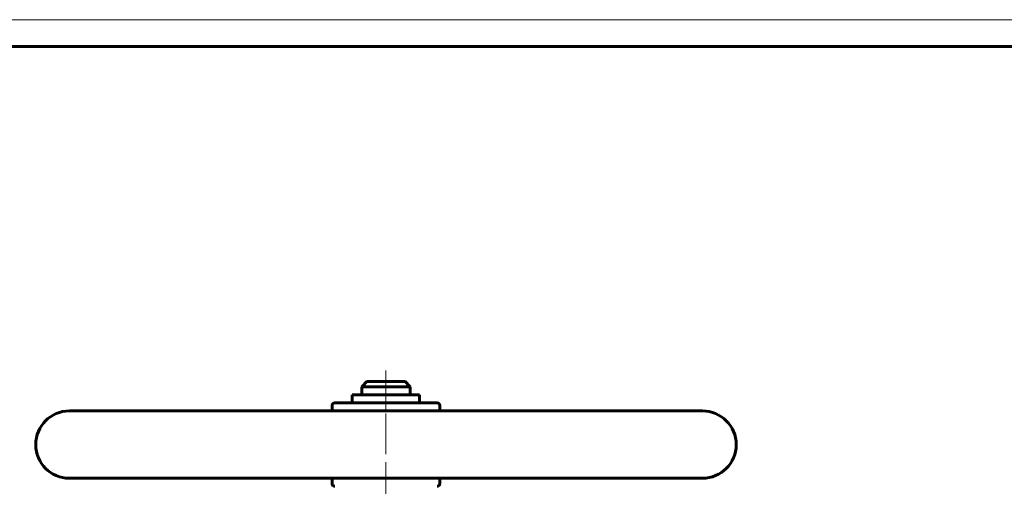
# Model space of a CAD drawing. Header units: millimetres. Extents: x 0 to 594, y 0 to 420.
# Tile 5 of 8: x 114 to 297, y 333 to 420. Entities that reach past the tile are written whole.
import ezdxf

# ---------------------------------------------------------------- set-up
doc = ezdxf.new("R2010")
doc.units = ezdxf.units.MM
for name, pattern in [('K5LT_AXLED', [12, 7.5, -1.5, 1.5, -1.5]), ('K5LT_BASIC', [0]), ('K5LT_THIN', [0])]:
    doc.linetypes.add(name, pattern=pattern)
doc.layers.add('Системный слой (1)', color=7, linetype='Continuous', true_color=0x6c6c6c)

# ---------------------------------------------------------------- blocks, each defined once
blk = doc.blocks.new('U5')
at = {"layer": 'Системный слой (1)', "color": 143, "linetype": 'K5LT_BASIC', "lineweight": 60, "true_color": 0x33acca}
for p, q in [((182.24, 352.83), (178.74, 352.83)), ((185.74, 352.83), (182.24, 352.83))]:
    blk.add_line(p, q, dxfattribs=at)
blk = doc.blocks.new('U36')
at = {"color": 7, "linetype": 'K5LT_THIN', "lineweight": 18, "true_color": 0xffffff}
blk.add_line((0, 420), (594, 420), dxfattribs=at)
at = {"color": 143, "linetype": 'K5LT_BASIC', "lineweight": 60, "true_color": 0x33acca}
blk.add_line((20, 415), (589, 415), dxfattribs=at)

msp = doc.modelspace()

# ---------------------------------------------------------------- linework, layer by layer
at = {"layer": 'Системный слой (1)', "color": 30, "linetype": 'K5LT_AXLED', "lineweight": 18, "true_color": 0xff8000}
for p, q in [((182.2402, 354.8308), (182.2402, 345.3308)), ((182.2402, 346.8308), (182.2402, 335.3308)), ((182.2402, 336.8308), (182.2402, 253.3366))]:
    msp.add_line(p, q, dxfattribs=at)
at = {"layer": 'Системный слой (1)', "color": 143, "linetype": 'K5LT_BASIC', "lineweight": 60, "true_color": 0x33acca}
for p, q in [((178.7402, 352.8308), (177.7402, 351.8308)), ((185.7402, 352.8308), (186.7402, 351.8308)), ((177.7402, 350.3308), (177.7402, 351.8308)), ((177.7402, 351.8308), (182.2402, 351.8308)), ((182.2402, 351.8308), (186.7402, 351.8308)), ((186.7402, 350.3308), (186.7402, 351.8308)), ((175.9902, 350.3308), (188.4902, 350.3308)), ((175.9902, 348.8308), (175.9902, 350.3308)), ((188.4902, 348.8308), (188.4902, 350.3308)), ((240.9902, 347.3308), (123.4902, 347.3308)), ((172.2402, 347.3308), (172.2402, 348.3308)), ((191.7402, 348.8308), (172.7402, 348.8308)), ((192.2402, 347.3308), (192.2402, 348.3308)), ((240.9902, 334.8308), (123.4902, 334.8308)), ((172.2402, 333.8308), (172.2402, 334.8308)), ((192.2402, 333.8308), (192.2402, 334.8308))]:
    msp.add_line(p, q, dxfattribs=at)
for centre, radius, start, end in [((123.4902, 341.0808), 6.25, 90, 270), ((172.7402, 348.3308), 0.5, 90, 180), ((191.7402, 348.3308), 0.5, 0, 90), ((240.9902, 341.0808), 6.25, 270, 90), ((172.7402, 333.8308), 0.5, 180, 270), ((191.7402, 333.8308), 0.5, 270, 0)]:
    msp.add_arc(centre, radius, start, end, dxfattribs=at)

# ---------------------------------------------------------------- block references
msp.add_blockref('U36', (0, 0))
at = {"layer": 'Системный слой (1)'}
msp.add_blockref('U5', (0, 0), dxfattribs=at)

doc.saveas('drawing.dxf')
